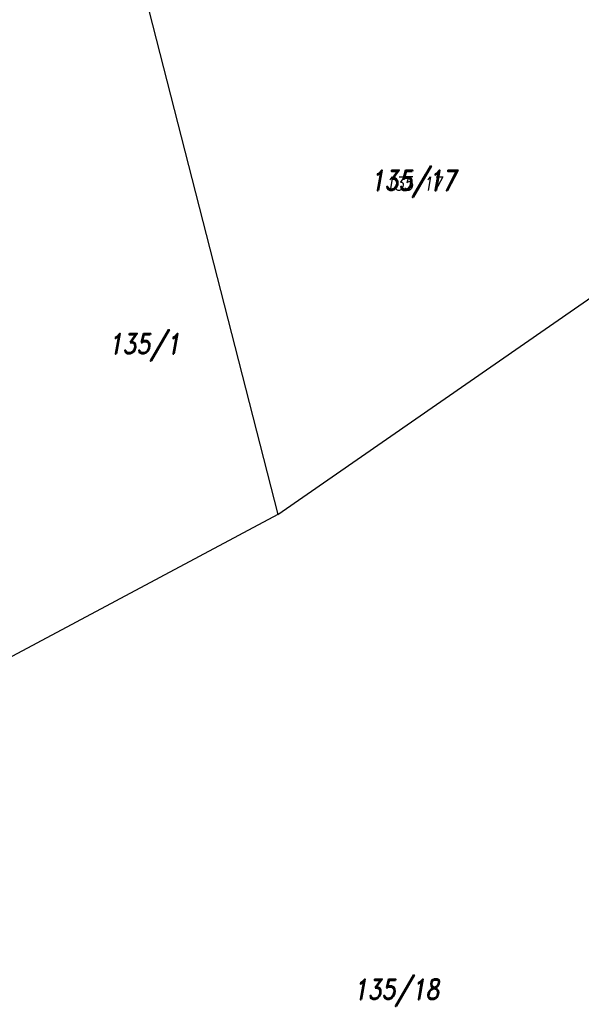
# Model space of a CAD drawing. Header units: feet. Extents: x -783217 to -782936, y -1044805 to -1043930.
# Tile 19 of 81: x -783140 to -783107, y -1044579 to -1044520. Entities that reach past the tile are written whole.
import ezdxf
from ezdxf.enums import TextEntityAlignment as Align

# ---------------------------------------------------------------- set-up
doc = ezdxf.new("R2010")
doc.units = ezdxf.units.FT
doc.header["$MEASUREMENT"] = 0
doc.layers.add('KN_hranice pozemků', color=140, linetype='Continuous', lineweight=30)
doc.layers.add('KN_POZEMKY 500', color=140, linetype='Continuous')
doc.layers.add('KN_čísla pozemků', color=140, linetype='Continuous')
doc.styles.add('RomanD', font='romand.shx', dxfattribs={"width": 0.7, "oblique": 10})

msp = doc.modelspace()

# ---------------------------------------------------------------- linework, layer by layer
at = {"layer": 'KN_hranice pozemků'}
for p, q in [((-783133.91, -1044514.84), (-783125.03, -1044549.59)), ((-783125.03, -1044549.59), (-783090.8, -1044525.86)), ((-783125.03, -1044549.59), (-783162.66, -1044569.68))]:
    msp.add_line(p, q, dxfattribs=at)

# ---------------------------------------------------------------- texts
at = {"layer": 'KN_POZEMKY 500', "linetype": 'Continuous', "style": 'RomanD', "oblique": 10, "width": 0.8}
for s, p in [('135/17', (-783117.01, -1044530.44)), ('135/1', (-783132.913, -1044540.103)), ('135/18', (-783118.01, -1044578.24))]:
    msp.add_text(s, height=1.2, dxfattribs=at).set_placement(p, align=Align.CENTER)
at = {"layer": 'KN_čísla pozemků', "linetype": 'Continuous', "style": 'RomanD', "oblique": 10, "width": 0.8}
msp.add_text('135/17', height=0.8, dxfattribs=at).set_placement((-783117.01, -1044530.44), align=Align.CENTER)

doc.saveas('drawing.dxf')
